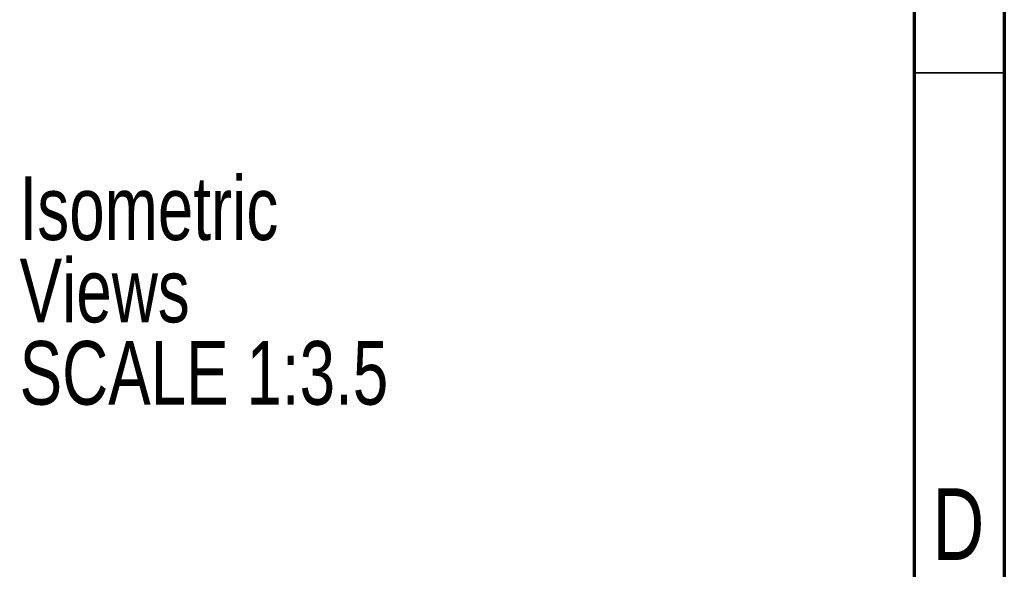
# Model space of a CAD drawing. Header units: millimetres. Extents: x 15 to 415, y 5 to 292.
# Tile 38 of 45: x 360 to 415, y 171 to 201. Entities that reach past the tile are written whole.
import ezdxf

# ---------------------------------------------------------------- set-up
doc = ezdxf.new("R2010")
doc.units = ezdxf.units.MM
doc.styles.add('SLDTEXTSTYLE0', font='TXT', dxfattribs={"width": 0.75})

# ---------------------------------------------------------------- blocks, each defined once
blk = doc.blocks.new('SW_NOTE_0')
at = {"color": 0, "linetype": 'Continuous', "lineweight": 0, "attachment_point": 1, "style": 'SLDTEXTSTYLE0'}
for s, insert, char_height in [('Isometric', (0, 4.548), 3.5278), ('Views', (0, -0.014), 3.5278), ('SCALE 1:3.5', (0, -4.576), 3.52778)]:
    blk.add_mtext(s, dxfattribs=dict(at, insert=insert, char_height=char_height))

msp = doc.modelspace()

# ---------------------------------------------------------------- linework, layer by layer
at = {"color": 7, "linetype": 'Continuous', "lineweight": 70}
for p, q in [((415, 292), (415, 5)), ((410, 287), (410, 10))]:
    msp.add_line(p, q, dxfattribs=at)
at = {"color": 7, "linetype": 'Continuous', "lineweight": 35}
msp.add_line((410, 198.5), (415, 198.5), dxfattribs=at)

# ---------------------------------------------------------------- block references
at = {"color": 7, "linetype": 'Continuous', "lineweight": 0}
msp.add_blockref('SW_NOTE_0', (360.367706, 188.213987), dxfattribs=at)

# ---------------------------------------------------------------- texts
at = {"color": 7, "linetype": 'Continuous', "lineweight": 0, "insert": (412.452687, 175.475836), "char_height": 3.96875, "attachment_point": 2, "style": 'SLDTEXTSTYLE0'}
msp.add_mtext('D', dxfattribs=at)

doc.saveas('drawing.dxf')
